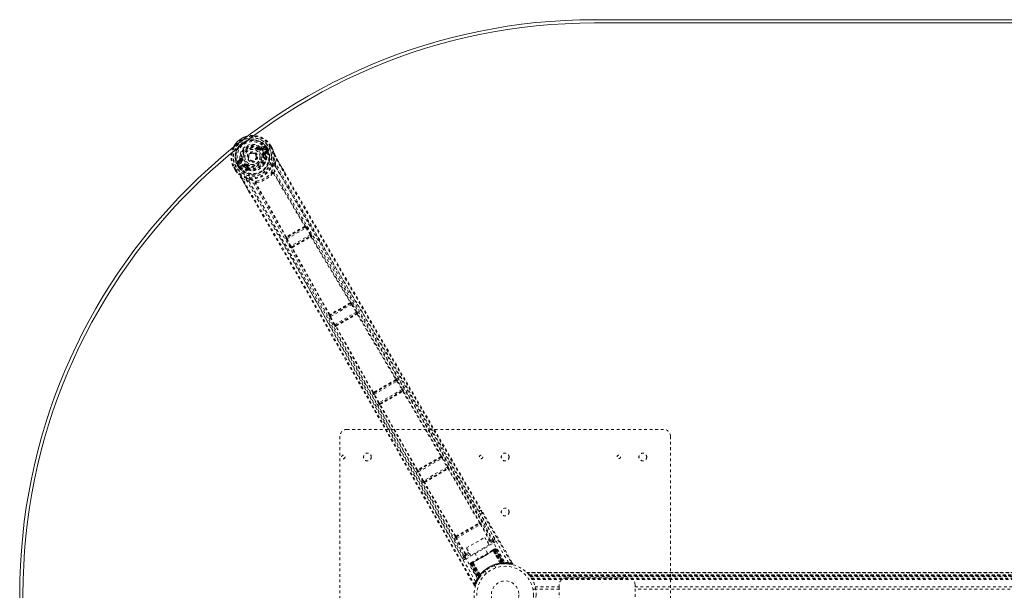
# Model space of a CAD drawing. Header units: inches. Extents: x 25.5 to 109, y 39.4 to 81.2.
# Tile 3 of 6: x 25.5 to 61.3, y 60.5 to 81.2. Entities that reach past the tile are written whole.
import ezdxf

# ---------------------------------------------------------------- set-up
doc = ezdxf.new("R2010")
doc.units = ezdxf.units.IN
doc.header["$MEASUREMENT"] = 0
doc.linetypes.add('SLD-Dashed', pattern=[0.075, 0.05, -0.025])
doc.linetypes.add('SLD-Solid', pattern=[0])

msp = doc.modelspace()

# ---------------------------------------------------------------- linework, layer by layer
at = {"color": 7, "linetype": 'SLD-Solid', "lineweight": 15}
for p, q in [((46.379, 81.166), (88.129, 81.166)), ((46.379, 81.048), (88.129, 81.048)), ((88.129, 81.048), (46.379, 81.048))]:
    msp.add_line(p, q, dxfattribs=at)
at = {"color": 7, "linetype": 'SLD-Dashed', "lineweight": 0}
for p, q in [((34.232, 76.547), (34.196, 76.5)), ((34.27, 76.492), (34.381, 76.533)), ((34.389, 76.579), (34.274, 76.54)), ((34.381, 76.533), (34.28, 76.475)), ((34.396, 76.507), (34.295, 76.449)), ((34.432, 76.463), (34.578, 76.546)), ((34.578, 76.546), (34.624, 76.573)), ((34.602, 76.56), (34.626, 76.574)), ((34.64, 76.493), (34.602, 76.56)), ((34.627, 76.575), (34.624, 76.573)), ((34.664, 76.506), (34.625, 76.575)), ((34.627, 76.575), (34.665, 76.508)), ((34.665, 76.508), (34.666, 76.507)), ((34.182, 76.481), (34.196, 76.5)), ((34.196, 76.5), (34.202, 76.496)), ((34.27, 76.492), (34.28, 76.475)), ((34.356, 76.233), (34.327, 76.229)), ((34.356, 76.343), (34.468, 76.408)), ((34.364, 76.137), (34.356, 76.233)), ((34.371, 76.317), (34.483, 76.382)), ((34.383, 76.296), (34.371, 76.317)), ((34.483, 76.382), (34.383, 76.296)), ((34.419, 76.149), (34.411, 76.252)), ((34.438, 76.116), (34.419, 76.149)), ((34.423, 76.285), (34.513, 76.361)), ((34.431, 76.463), (34.432, 76.463)), ((34.466, 76.482), (34.471, 76.485)), ((34.504, 76.416), (34.466, 76.482)), ((34.466, 76.482), (34.466, 76.482)), ((34.506, 76.423), (34.471, 76.485)), ((34.496, 76.5), (34.532, 76.436)), ((34.511, 76.402), (34.504, 76.416)), ((34.533, 76.436), (34.506, 76.422)), ((34.506, 76.422), (34.511, 76.402)), ((34.517, 76.375), (34.513, 76.361)), ((34.513, 76.361), (34.513, 76.361)), ((34.513, 76.361), (34.513, 76.361)), ((34.517, 76.376), (34.517, 76.38)), ((34.517, 76.375), (34.517, 76.376)), ((34.532, 76.436), (34.533, 76.436)), ((34.688, 76.466), (34.69, 76.462)), ((33.28, 75.798), (33.277, 75.796)), ((33.277, 75.796), (33.316, 75.728)), ((33.278, 75.797), (33.318, 75.728)), ((33.326, 75.824), (33.28, 75.798)), ((33.303, 75.81), (33.342, 75.744)), ((33.346, 75.836), (33.326, 75.824)), ((33.472, 75.909), (33.346, 75.836)), ((33.483, 76.084), (33.392, 76.004)), ((33.444, 75.809), (33.408, 75.871)), ((33.438, 75.889), (33.433, 75.886)), ((33.433, 75.886), (33.469, 75.824)), ((33.436, 75.988), (33.527, 76.064)), ((33.537, 76.046), (33.436, 75.988)), ((33.477, 75.823), (33.438, 75.889)), ((33.445, 75.808), (33.444, 75.809)), ((33.47, 75.824), (33.445, 75.808)), ((33.552, 76.02), (33.451, 75.962)), ((33.47, 75.824), (33.485, 75.81)), ((33.472, 75.909), (33.472, 75.909)), ((33.485, 75.81), (33.477, 75.823)), ((33.501, 75.793), (33.505, 75.791)), ((33.502, 75.85), (33.613, 75.914)), ((33.506, 75.791), (33.519, 75.787)), ((33.516, 75.824), (33.628, 75.888)), ((33.641, 75.867), (33.516, 75.824)), ((33.63, 75.827), (33.519, 75.787)), ((33.527, 76.064), (33.537, 76.046)), ((33.557, 76.131), (33.581, 76.134)), ((33.641, 75.867), (33.628, 75.888)), ((33.709, 75.859), (33.689, 75.869)), ((33.727, 75.882), (33.709, 75.859)), ((33.709, 75.859), (33.788, 75.804)), ((34.417, 76.107), (34.397, 76.14)), ((34.446, 76.093), (34.445, 76.07)), ((34.787, 75.959), (34.813, 76.107)), ((34.838, 76.122), (35.125, 75.625)), ((33.316, 75.728), (33.316, 75.728)), ((33.341, 75.688), (33.343, 75.685)), ((33.456, 75.551), (33.444, 75.564)), ((33.769, 75.729), (33.75, 75.763)), ((33.768, 75.777), (33.788, 75.744)), ((33.805, 75.7), (33.785, 75.711)), ((34.721, 75.582), (34.72, 75.583)), ((34.721, 75.582), (35.848, 73.67)), ((34.737, 75.609), (34.737, 75.609)), ((35.869, 73.679), (34.742, 75.592)), ((33.867, 74.86), (33.563, 75.386)), ((33.589, 75.4), (33.73, 75.349)), ((34.059, 75.217), (34.059, 75.217)), ((35.164, 73.272), (34.071, 75.204)), ((34.089, 75.219), (34.09, 75.218)), ((35.183, 73.286), (34.09, 75.218)), ((35.845, 73.662), (35.845, 73.662)), ((35.874, 73.68), (35.869, 73.679)), ((35.923, 73.622), (35.907, 73.645)), ((35.863, 73.639), (35.202, 73.257)), ((35.213, 73.211), (35.897, 73.606)), ((36.051, 73.355), (35.353, 72.952)), ((35.383, 72.917), (36.067, 73.312)), ((35.859, 73.638), (35.863, 73.639)), ((35.897, 73.606), (36.051, 73.355)), ((36.077, 73.371), (35.923, 73.622)), ((36.067, 73.312), (36.059, 73.303)), ((36.099, 73.293), (36.107, 73.302)), ((35.161, 73.269), (35.164, 73.272)), ((35.187, 73.197), (35.174, 73.222)), ((35.327, 72.938), (35.187, 73.197)), ((35.202, 73.257), (35.205, 73.26)), ((35.353, 72.952), (35.213, 73.211)), ((36.071, 73.284), (36.071, 73.284)), ((35.383, 72.88), (35.372, 72.877)), ((35.394, 72.92), (35.383, 72.917)), ((37.519, 70.861), (36.779, 70.434)), ((36.793, 70.39), (37.55, 70.827)), ((37.517, 70.861), (37.519, 70.861)), ((37.53, 70.902), (37.527, 70.902)), ((37.55, 70.827), (37.72, 70.547)), ((37.746, 70.562), (37.576, 70.842)), ((36.738, 70.445), (36.74, 70.447)), ((36.779, 70.434), (36.781, 70.436)), ((37.72, 70.547), (36.951, 70.103)), ((36.979, 70.067), (37.737, 70.505)), ((37.737, 70.505), (37.733, 70.499)), ((37.753, 70.479), (39.16, 68.108)), ((37.774, 70.489), (37.778, 70.495)), ((39.18, 68.117), (37.774, 70.489)), ((36.925, 70.089), (36.767, 70.376)), ((36.951, 70.103), (36.793, 70.39)), ((36.975, 70.027), (36.967, 70.027)), ((38.325, 67.624), (36.975, 70.027)), ((36.986, 70.068), (36.979, 70.067)), ((38.344, 67.636), (36.993, 70.04)), ((39.171, 68.076), (38.365, 67.611)), ((38.381, 67.568), (39.2, 68.041)), ((39.165, 68.074), (39.165, 68.074)), ((39.169, 68.076), (39.171, 68.076)), ((39.181, 68.117), (39.18, 68.117)), ((39.2, 68.041), (39.381, 67.739)), ((39.407, 67.754), (39.226, 68.057)), ((38.324, 67.623), (38.325, 67.624)), ((38.365, 67.611), (38.366, 67.613)), ((38.37, 67.615), (38.37, 67.615)), ((38.552, 67.26), (38.381, 67.568)), ((39.381, 67.739), (38.552, 67.26)), ((38.58, 67.224), (39.398, 67.697)), ((39.392, 67.69), (39.392, 67.69)), ((39.398, 67.697), (39.396, 67.692)), ((39.416, 67.672), (40.798, 65.31)), ((39.436, 67.682), (39.439, 67.686)), ((40.817, 65.32), (39.436, 67.682)), ((38.526, 67.246), (38.355, 67.554)), ((38.585, 67.225), (38.58, 67.224)), ((38.589, 67.226), (38.589, 67.226)), ((38.574, 67.184), (38.569, 67.184)), ((39.929, 64.807), (38.574, 67.184)), ((39.947, 64.819), (38.593, 67.196)), ((37.379, 66.291), (48.879, 66.291)), ((37.129, 54.541), (37.129, 66.041)), ((49.129, 66.041), (49.129, 54.541)), ((40.808, 65.279), (39.969, 64.795)), ((39.985, 64.752), (40.837, 65.244)), ((40.802, 65.277), (40.802, 65.277)), ((40.806, 65.279), (40.808, 65.279)), ((40.819, 65.32), (40.817, 65.32)), ((40.837, 65.244), (41.025, 64.925)), ((41.051, 64.94), (40.863, 65.259)), ((39.928, 64.806), (39.929, 64.807)), ((40.142, 64.415), (39.959, 64.737)), ((39.969, 64.795), (39.97, 64.796)), ((39.973, 64.799), (39.974, 64.799)), ((40.168, 64.429), (39.985, 64.752)), ((41.025, 64.925), (40.168, 64.429)), ((40.196, 64.394), (41.041, 64.882)), ((41.036, 64.876), (41.036, 64.876)), ((41.041, 64.882), (41.039, 64.879)), ((41.06, 64.858), (42.191, 62.904)), ((41.08, 64.868), (41.082, 64.871)), ((42.21, 62.914), (41.08, 64.868)), ((40.189, 64.354), (40.185, 64.353)), ((41.316, 62.398), (40.189, 64.354)), ((40.2, 64.394), (40.196, 64.394)), ((40.204, 64.396), (40.204, 64.396)), ((41.334, 62.41), (40.208, 64.365)), ((42.316, 63.287), (43.398, 61.438)), ((43.248, 61.459), (42.226, 63.235)), ((41.356, 62.387), (42.2, 62.874)), ((41.372, 62.344), (42.229, 62.839)), ((42.199, 62.874), (42.2, 62.874)), ((42.21, 62.914), (42.21, 62.914)), ((42.229, 62.839), (42.561, 62.268)), ((42.586, 62.283), (42.255, 62.854)), ((41.316, 62.398), (41.316, 62.398)), ((41.674, 61.757), (41.346, 62.329)), ((41.356, 62.387), (41.357, 62.387)), ((41.7, 61.771), (41.372, 62.344)), ((41.724, 61.987), (42.39, 62.372)), ((42.39, 62.372), (42.547, 62.1)), ((42.478, 62.22), (42.561, 62.268)), ((42.5, 62.181), (42.584, 62.23)), ((42.693, 62.227), (42.529, 62.132)), ((42.702, 62.269), (42.702, 62.271)), ((42.704, 62.268), (42.756, 62.298)), ((42.708, 62.257), (42.704, 62.268)), ((42.707, 62.257), (42.704, 62.266)), ((41.7, 61.584), (42.723, 62.175)), ((41.881, 61.715), (41.724, 61.987)), ((42.547, 62.1), (41.881, 61.715)), ((41.891, 61.419), (42.77, 61.927)), ((42.759, 61.92), (41.903, 61.426)), ((41.919, 61.435), (42.743, 61.911)), ((42.485, 61.796), (42.369, 61.997)), ((42.736, 61.941), (42.689, 61.914)), ((42.694, 61.883), (42.691, 61.881)), ((42.956, 61.432), (42.691, 61.881)), ((42.694, 61.883), (42.961, 61.432)), ((42.718, 61.896), (42.719, 61.897)), ((43.01, 61.429), (42.718, 61.896)), ((42.777, 61.931), (42.719, 61.897)), ((42.719, 61.897), (43.011, 61.429)), ((43.014, 61.442), (42.743, 61.911)), ((42.759, 61.92), (42.793, 61.94)), ((42.759, 61.92), (43.035, 61.443)), ((42.77, 61.927), (43.05, 61.444)), ((43.089, 61.429), (42.774, 61.933)), ((42.777, 61.931), (43.088, 61.432)), ((42.804, 61.947), (42.793, 61.94)), ((42.793, 61.94), (43.109, 61.432)), ((42.804, 61.947), (43.126, 61.432)), ((41.577, 61.617), (41.629, 61.647)), ((41.627, 61.651), (41.628, 61.649)), ((41.629, 61.647), (41.636, 61.639)), ((41.63, 61.647), (41.636, 61.639)), ((41.863, 61.747), (41.67, 61.636)), ((41.812, 61.836), (41.7, 61.771)), ((41.721, 61.732), (41.834, 61.797)), ((42.031, 61.802), (42.147, 61.601)), ((41.857, 61.4), (41.891, 61.419)), ((41.869, 61.406), (41.857, 61.4)), ((41.857, 61.4), (42.142, 60.864)), ((41.869, 61.406), (42.15, 60.878)), ((41.883, 61.419), (42.162, 60.894)), ((41.942, 61.449), (41.885, 61.416)), ((41.885, 61.416), (42.16, 60.897)), ((42.169, 60.936), (41.891, 61.419)), ((41.943, 61.483), (41.896, 61.456)), ((41.903, 61.426), (42.178, 60.949)), ((41.919, 61.435), (42.189, 60.965)), ((41.942, 61.449), (41.944, 61.45)), ((42.202, 60.962), (41.942, 61.449)), ((41.944, 61.45), (42.203, 60.963)), ((41.97, 61.465), (41.967, 61.463)), ((42.225, 61.007), (41.967, 61.463)), ((41.97, 61.465), (42.227, 61.011)), ((42.402, 61.15), (42.45, 61.066)), ((42.797, 61.266), (42.748, 61.35)), ((42.956, 61.432), (42.961, 61.432)), ((42.966, 61.407), (42.972, 61.407)), ((43.011, 61.429), (43.01, 61.429)), ((43.011, 61.429), (43.088, 61.432)), ((43.014, 61.442), (43.017, 61.413)), ((43.035, 61.414), (43.037, 61.415)), ((43.037, 61.415), (43.039, 61.415)), ((43.039, 61.415), (43.114, 61.418)), ((43.049, 61.416), (43.052, 61.416)), ((43.109, 61.432), (43.126, 61.432)), ((43.127, 61.419), (43.143, 61.419)), ((43.135, 61.418), (43.15, 61.418)), ((43.366, 61.393), (43.241, 61.408)), ((42.164, 60.874), (42.107, 60.767)), ((42.141, 60.836), (42.149, 60.849)), ((42.142, 60.864), (42.15, 60.878)), ((42.16, 60.897), (42.202, 60.962)), ((42.16, 60.868), (42.2, 60.931)), ((42.193, 60.92), (42.169, 60.936)), ((42.213, 60.949), (42.189, 60.965)), ((42.2, 60.931), (42.201, 60.932)), ((42.202, 60.934), (42.201, 60.932)), ((42.203, 60.963), (42.202, 60.962)), ((42.232, 60.973), (42.213, 60.945)), ((42.225, 61.007), (42.227, 61.011)), ((43.914, 61.096), (90.593, 61.096)), ((90.592, 61.096), (43.915, 61.096)), ((43.927, 61.084), (90.581, 61.084)), ((43.997, 61.006), (44.001, 61.001)), ((43.997, 61.006), (90.51, 61.006)), ((90.51, 61.006), (43.997, 61.006)), ((90.506, 61.001), (44.001, 61.001)), ((44.004, 60.997), (90.503, 60.997)), ((90.503, 60.997), (44.004, 60.997)), ((90.499, 60.992), (44.009, 60.992)), ((44.016, 60.982), (90.491, 60.982)), ((44.017, 60.981), (90.49, 60.981)), ((90.489, 60.979), (44.018, 60.979)), ((90.487, 60.977), (44.02, 60.977)), ((44.042, 60.947), (90.465, 60.947)), ((44.081, 60.889), (90.426, 60.889)), ((44.097, 60.864), (90.41, 60.864)), ((44.107, 60.846), (90.4, 60.846)), ((45.344, 60.906), (47.594, 60.906)), ((42.001, 60.63), (42.027, 60.645)), ((42.104, 60.76), (42.055, 60.636)), ((42.096, 60.743), (42.105, 60.766)), ((44.236, 60.491), (44.139, 60.491)), ((44.218, 60.572), (45.094, 60.572)), ((45.094, 60.488), (44.236, 60.488)), ((45.094, 60.572), (45.094, 60.656)), ((45.094, 60.572), (45.094, 60.009)), ((47.844, 60.656), (47.844, 60.572)), ((47.844, 60.009), (47.844, 60.572)), ((47.844, 60.572), (86.664, 60.572)), ((86.664, 60.488), (47.844, 60.488))]:
    msp.add_line(p, q, dxfattribs=at)
at = {"color": 7, "linetype": 'SLD-Dashed', "lineweight": 0, "flags": 128}
for points in [[(34.322, 76.419), (34.276, 76.485), (34.216, 76.539), (34.146, 76.58), (34.067, 76.605), (33.984, 76.614), (33.9, 76.608), (33.818, 76.586), (33.741, 76.55), (33.671, 76.502), (33.612, 76.441), (33.564, 76.372), (33.531, 76.295), (33.514, 76.215), (33.513, 76.133), (33.531, 76.054), (33.565, 75.982)], [(34.396, 76.507), (34.393, 76.512), (34.39, 76.517), (34.388, 76.521), (34.385, 76.525), (34.384, 76.528), (34.382, 76.531), (34.381, 76.532), (34.381, 76.533)], [(34.424, 76.544), (34.414, 76.523), (34.396, 76.507)], [(34.626, 76.574), (34.626, 76.575), (34.627, 76.575), (34.627, 76.575)], [(34.64, 76.493), (34.645, 76.496), (34.651, 76.499), (34.655, 76.502), (34.659, 76.504), (34.663, 76.506), (34.665, 76.507), (34.666, 76.508), (34.665, 76.508)], [(34.163, 76.457), (34.167, 76.462), (34.17, 76.466), (34.173, 76.47), (34.176, 76.474), (34.178, 76.477), (34.18, 76.479), (34.181, 76.48), (34.182, 76.481)], [(34.295, 76.449), (34.292, 76.454), (34.289, 76.459), (34.287, 76.463), (34.284, 76.467), (34.283, 76.47), (34.281, 76.473), (34.28, 76.474), (34.28, 76.475)], [(34.297, 76.225), (34.303, 76.226), (34.309, 76.226), (34.314, 76.227), (34.318, 76.228), (34.322, 76.228), (34.325, 76.229), (34.326, 76.229), (34.327, 76.229)], [(34.322, 76.419), (35.298, 74.747), (36.291, 73.082), (37.29, 71.416), (38.288, 69.747), (39.28, 68.073), (40.571, 65.873), (41.852, 63.666), (43.127, 61.453)], [(34.356, 76.343), (34.359, 76.338), (34.362, 76.333), (34.364, 76.329), (34.366, 76.325), (34.368, 76.322), (34.37, 76.319), (34.371, 76.318), (34.371, 76.317)], [(34.411, 76.252), (34.414, 76.273), (34.423, 76.285)], [(42.192, 63.294), (42.029, 63.576), (40.805, 65.689), (39.573, 67.795), (38.331, 69.894), (37.35, 71.537), (36.369, 73.178), (35.393, 74.818), (34.431, 76.463)], [(34.468, 76.408), (34.485, 76.414), (34.504, 76.416)], [(34.483, 76.382), (34.482, 76.382), (34.481, 76.384), (34.48, 76.386), (34.478, 76.39), (34.476, 76.393), (34.473, 76.398), (34.471, 76.403), (34.468, 76.408)], [(34.506, 76.422), (34.506, 76.422), (34.506, 76.422)], [(34.69, 76.462), (34.69, 76.461), (34.69, 76.46), (34.689, 76.461), (34.688, 76.462), (34.683, 76.469), (34.68, 76.472), (34.678, 76.473), (34.677, 76.473), (34.673, 76.472), (34.671, 76.472), (34.67, 76.472), (34.668, 76.473), (34.663, 76.478), (34.66, 76.482), (34.656, 76.484), (34.647, 76.487), (34.643, 76.49), (34.64, 76.493)], [(34.688, 76.466), (34.721, 76.383), (34.744, 76.315)], [(34.748, 76.304), (34.724, 76.376), (34.69, 76.462)], [(34.748, 76.304), (34.756, 76.13), (34.73, 75.973)], [(34.744, 76.315), (34.751, 76.295), (34.761, 76.273)], [(34.748, 76.304), (34.746, 76.31), (34.744, 76.315)], [(34.761, 76.273), (34.784, 76.224), (34.838, 76.122)], [(33.277, 75.796), (33.276, 75.795), (33.277, 75.796), (33.278, 75.796)], [(33.278, 75.796), (33.28, 75.797), (33.283, 75.799), (33.287, 75.801), (33.292, 75.804), (33.297, 75.807), (33.303, 75.81)], [(33.451, 75.962), (33.429, 75.954), (33.405, 75.956)], [(33.436, 75.988), (33.437, 75.987), (33.438, 75.986), (33.439, 75.983), (33.441, 75.98), (33.443, 75.976), (33.446, 75.972), (33.449, 75.967), (33.451, 75.962)], [(33.47, 75.824), (33.47, 75.824), (33.47, 75.824)], [(42.057, 60.771), (40.833, 62.886), (39.616, 65.002), (38.408, 67.123), (37.211, 69.247), (36.278, 70.918), (35.348, 72.588), (34.416, 74.254), (33.472, 75.909)], [(33.477, 75.823), (33.487, 75.838), (33.502, 75.85)], [(33.502, 75.85), (33.504, 75.845), (33.507, 75.84), (33.51, 75.836), (33.512, 75.832), (33.514, 75.828), (33.515, 75.826), (33.516, 75.824), (33.516, 75.824)], [(33.552, 76.02), (33.549, 76.025), (33.547, 76.03), (33.544, 76.034), (33.542, 76.038), (33.54, 76.041), (33.539, 76.044), (33.538, 76.045), (33.537, 76.046)], [(42.123, 60.874), (40.902, 62.984), (39.688, 65.096), (38.484, 67.212), (37.292, 69.333), (36.363, 71.001), (35.437, 72.669), (34.507, 74.331), (33.565, 75.982)], [(33.611, 76.138), (33.605, 76.137), (33.6, 76.137), (33.595, 76.136), (33.59, 76.135), (33.586, 76.135), (33.584, 76.135), (33.582, 76.134), (33.581, 76.134)], [(33.613, 75.914), (33.616, 75.909), (33.619, 75.905), (33.621, 75.9), (33.624, 75.896), (33.626, 75.893), (33.627, 75.891), (33.628, 75.889), (33.628, 75.888)], [(33.665, 75.821), (33.645, 75.829), (33.63, 75.827)], [(33.75, 75.763), (33.709, 75.787), (33.665, 75.821)], [(33.745, 75.906), (33.741, 75.901), (33.738, 75.897), (33.735, 75.893), (33.732, 75.889), (33.73, 75.886), (33.728, 75.884), (33.727, 75.883), (33.727, 75.882)], [(34.38, 75.922), (34.411, 75.974), (34.445, 76.07)], [(34.438, 76.116), (34.446, 76.094), (34.446, 76.093)], [(34.692, 75.849), (34.688, 75.837), (34.686, 75.829)], [(34.737, 75.609), (34.771, 75.719), (34.791, 75.833)], [(42.756, 62.298), (42.447, 62.826), (42.12, 63.384), (41.775, 63.972), (41.413, 64.592), (41.038, 65.232), (40.987, 65.318), (40.937, 65.404), (40.886, 65.491), (40.835, 65.579), (40.783, 65.667), (40.718, 65.778), (40.523, 66.11), (40.35, 66.406), (40.198, 66.665), (40.068, 66.888), (39.996, 67.011), (39.933, 67.119), (39.878, 67.212), (39.832, 67.29), (39.795, 67.354), (39.766, 67.402), (39.7, 67.515), (39.612, 67.666), (39.348, 68.116), (39.105, 68.532), (38.989, 68.731), (38.878, 68.92), (38.772, 69.1), (38.641, 69.325), (38.509, 69.551), (38.38, 69.772), (38.254, 69.987), (37.689, 70.953), (37.09, 71.981), (36.516, 72.966), (35.937, 73.965), (35.355, 74.973), (34.787, 75.959)], [(42.704, 62.268), (40.72, 65.656), (38.736, 69.044), (36.756, 72.435), (34.791, 75.833)], [(34.838, 76.122), (34.839, 76.122), (34.838, 76.122), (34.836, 76.12), (34.833, 76.118), (34.829, 76.116), (34.824, 76.113), (34.819, 76.11), (34.813, 76.107)], [(34.813, 76.107), (35.478, 74.948), (36.155, 73.776), (36.846, 72.583), (37.513, 71.437), (38.201, 70.257), (38.89, 69.078), (39.547, 67.956), (40.13, 66.96), (40.537, 66.265), (41.207, 65.121), (41.784, 64.135), (42.335, 63.195), (42.864, 62.29), (43.373, 61.422)], [(35.122, 75.623), (35.001, 75.834), (34.837, 76.121)], [(33.342, 75.744), (33.336, 75.74), (33.331, 75.737), (33.326, 75.734), (33.322, 75.732), (33.319, 75.73), (33.317, 75.729), (33.316, 75.728), (33.316, 75.728)], [(33.342, 75.743), (33.343, 75.739), (33.341, 75.725), (33.342, 75.72), (33.344, 75.715), (33.345, 75.711), (33.345, 75.709), (33.345, 75.707), (33.342, 75.704), (33.34, 75.702), (33.339, 75.7), (33.339, 75.699), (33.341, 75.695), (33.344, 75.687), (33.345, 75.685), (33.345, 75.684), (33.344, 75.684), (33.343, 75.685)], [(33.341, 75.688), (33.396, 75.618), (33.444, 75.564)], [(33.343, 75.685), (33.4, 75.612), (33.451, 75.556)], [(33.444, 75.564), (33.447, 75.56), (33.451, 75.556)], [(33.747, 75.405), (33.598, 75.461), (33.451, 75.556)], [(33.785, 75.711), (33.784, 75.711), (33.769, 75.729)], [(33.805, 75.7), (33.905, 75.682), (33.966, 75.683)], [(34.737, 75.609), (34.73, 75.617), (34.721, 75.622), (34.713, 75.624), (34.705, 75.623), (34.698, 75.618), (34.694, 75.61), (34.692, 75.601), (34.693, 75.59)], [(35.125, 75.625), (36.962, 72.443), (39.104, 68.772), (41.251, 65.105), (42.281, 63.347)], [(33.563, 75.386), (33.563, 75.386), (33.564, 75.386), (33.567, 75.388), (33.569, 75.389), (33.573, 75.391), (33.578, 75.394), (33.583, 75.397), (33.589, 75.4)], [(33.565, 75.387), (33.705, 75.147), (33.825, 74.94), (33.87, 74.862)], [(42.027, 60.645), (41.564, 61.458), (41.083, 62.303), (40.584, 63.179), (40.204, 63.847), (40.153, 63.936), (40.103, 64.025), (40.052, 64.115), (40.001, 64.204), (39.95, 64.294), (39.888, 64.402), (39.707, 64.721), (39.541, 65.012), (39.391, 65.276), (39.257, 65.512), (39.005, 65.953), (38.786, 66.339), (38.46, 66.911), (38.164, 67.432), (37.896, 67.902), (37.595, 68.431), (37.288, 68.969), (36.694, 70.01), (36.06, 71.118), (35.447, 72.187), (34.829, 73.262), (34.203, 74.344), (33.589, 75.4)], [(33.73, 75.349), (34.11, 74.693), (34.508, 74.006), (34.922, 73.286), (35.354, 72.535), (35.778, 71.796), (36.134, 71.174), (36.474, 70.579), (36.839, 69.94), (37.228, 69.257), (37.348, 69.047), (37.469, 68.834), (37.593, 68.617), (37.701, 68.427), (37.788, 68.274), (37.88, 68.113), (37.976, 67.944), (38.076, 67.768), (38.279, 67.412), (38.497, 67.03), (38.73, 66.619), (38.776, 66.539), (38.787, 66.519), (38.796, 66.504), (38.807, 66.484), (38.822, 66.458), (38.839, 66.428), (38.86, 66.391), (38.932, 66.264), (39.028, 66.096), (39.127, 65.922), (39.243, 65.718), (39.376, 65.485), (39.432, 65.385), (39.492, 65.281), (39.553, 65.173), (39.618, 65.059), (39.659, 64.987), (39.698, 64.918), (40.111, 64.192), (40.509, 63.493), (40.886, 62.831), (41.242, 62.206), (41.577, 61.617)], [(34.059, 75.217), (33.946, 75.243), (33.838, 75.282)], [(33.838, 75.282), (35.798, 71.881), (37.744, 68.472), (39.687, 65.06), (41.629, 61.647)], [(33.873, 75.377), (33.886, 75.374), (33.894, 75.371)], [(34.097, 75.246), (34.088, 75.252), (34.079, 75.255), (34.07, 75.255), (34.063, 75.252), (34.057, 75.246), (34.055, 75.237), (34.055, 75.227), (34.059, 75.217)], [(42.001, 60.63), (39.898, 64.324), (37.796, 68.017), (35.688, 71.707), (33.867, 74.86)], [(35.845, 73.662), (35.846, 73.663), (35.847, 73.663), (35.848, 73.665), (35.848, 73.67)], [(35.859, 73.638), (35.864, 73.642), (35.868, 73.648), (35.87, 73.653), (35.869, 73.659), (35.866, 73.664), (35.861, 73.668), (35.855, 73.67), (35.848, 73.67)], [(35.183, 73.286), (35.179, 73.279), (35.178, 73.273), (35.178, 73.267), (35.181, 73.262), (35.186, 73.258), (35.192, 73.257), (35.198, 73.257), (35.205, 73.26)], [(35.183, 73.286), (35.186, 73.284), (35.189, 73.283), (35.19, 73.284), (35.191, 73.284)], [(35.897, 73.606), (35.906, 73.612), (35.914, 73.617), (35.92, 73.62), (35.923, 73.622)], [(36.051, 73.355), (36.056, 73.358), (36.06, 73.361), (36.064, 73.363), (36.068, 73.366), (36.071, 73.367), (36.074, 73.369), (36.076, 73.37), (36.077, 73.371)], [(36.078, 73.283), (36.081, 73.289), (36.082, 73.294), (36.082, 73.299), (36.079, 73.303), (36.076, 73.306), (36.07, 73.307), (36.065, 73.306), (36.059, 73.303)], [(37.527, 70.902), (36.813, 72.098), (36.099, 73.293)], [(35.187, 73.197), (35.19, 73.199), (35.196, 73.202), (35.204, 73.206), (35.213, 73.211)], [(35.327, 72.938), (35.328, 72.939), (35.33, 72.94), (35.333, 72.941), (35.336, 72.943), (35.34, 72.945), (35.344, 72.947), (35.348, 72.95), (35.353, 72.952)], [(36.078, 73.283), (36.792, 72.088), (37.507, 70.892)], [(36.74, 70.447), (36.061, 71.664), (35.383, 72.88)], [(35.394, 72.92), (35.389, 72.916), (35.386, 72.911), (35.384, 72.906), (35.384, 72.902), (35.387, 72.898), (35.391, 72.895), (35.396, 72.893), (35.402, 72.893)], [(35.404, 72.899), (35.404, 72.899), (35.403, 72.898), (35.402, 72.897), (35.402, 72.893)], [(36.759, 70.46), (36.08, 71.677), (35.402, 72.893)], [(37.504, 70.885), (37.505, 70.886), (37.506, 70.886), (37.506, 70.888), (37.507, 70.892)], [(37.517, 70.861), (37.522, 70.865), (37.526, 70.87), (37.528, 70.876), (37.527, 70.882), (37.524, 70.887), (37.52, 70.89), (37.514, 70.892), (37.507, 70.892)], [(37.55, 70.827), (37.559, 70.832), (37.567, 70.837), (37.573, 70.841), (37.576, 70.842)], [(37.574, 70.841), (37.568, 70.854), (37.565, 70.858)], [(36.759, 70.46), (36.755, 70.454), (36.754, 70.448), (36.754, 70.442), (36.757, 70.437), (36.762, 70.434), (36.768, 70.432), (36.774, 70.433), (36.781, 70.436)], [(37.72, 70.547), (37.725, 70.55), (37.729, 70.553), (37.733, 70.555), (37.737, 70.557), (37.74, 70.559), (37.743, 70.561), (37.745, 70.562), (37.746, 70.562)], [(37.753, 70.479), (37.756, 70.484), (37.758, 70.49), (37.757, 70.495), (37.754, 70.499), (37.75, 70.501), (37.745, 70.502), (37.739, 70.502), (37.733, 70.499)], [(36.759, 70.393), (36.761, 70.389), (36.769, 70.377)], [(36.767, 70.376), (36.77, 70.377), (36.776, 70.38), (36.784, 70.385), (36.793, 70.39)], [(36.925, 70.089), (36.926, 70.089), (36.927, 70.09), (36.93, 70.091), (36.933, 70.093), (36.937, 70.095), (36.941, 70.098), (36.946, 70.1), (36.951, 70.103)], [(36.986, 70.068), (36.981, 70.064), (36.977, 70.059), (36.975, 70.054), (36.975, 70.049), (36.978, 70.045), (36.982, 70.042), (36.987, 70.04), (36.993, 70.04)], [(36.996, 70.046), (36.995, 70.046), (36.994, 70.045), (36.993, 70.044), (36.993, 70.04)], [(39.157, 68.1), (39.158, 68.101), (39.159, 68.102), (39.16, 68.103), (39.16, 68.108)], [(39.169, 68.076), (39.175, 68.08), (39.178, 68.086), (39.18, 68.091), (39.18, 68.097), (39.177, 68.102), (39.173, 68.105), (39.167, 68.107), (39.16, 68.108)], [(39.2, 68.041), (39.209, 68.047), (39.218, 68.052), (39.223, 68.055), (39.226, 68.057)], [(39.224, 68.056), (39.218, 68.068), (39.216, 68.073)], [(38.344, 67.636), (38.34, 67.63), (38.339, 67.624), (38.34, 67.618), (38.343, 67.614), (38.347, 67.61), (38.353, 67.609), (38.36, 67.61), (38.366, 67.613)], [(38.344, 67.636), (38.347, 67.634), (38.349, 67.634), (38.35, 67.634), (38.351, 67.635)], [(38.346, 67.571), (38.348, 67.566), (38.357, 67.555)], [(38.355, 67.554), (38.357, 67.555), (38.363, 67.558), (38.372, 67.563), (38.381, 67.568)], [(39.381, 67.739), (39.386, 67.741), (39.39, 67.744), (39.395, 67.747), (39.398, 67.749), (39.402, 67.751), (39.404, 67.752), (39.406, 67.753), (39.407, 67.754)], [(39.416, 67.672), (39.42, 67.677), (39.421, 67.683), (39.42, 67.688), (39.417, 67.692), (39.413, 67.695), (39.408, 67.696), (39.402, 67.695), (39.396, 67.692)], [(39.416, 67.672), (39.413, 67.673), (39.411, 67.674), (39.41, 67.673), (39.41, 67.673)], [(38.526, 67.246), (38.527, 67.246), (38.529, 67.247), (38.532, 67.249), (38.535, 67.25), (38.539, 67.253), (38.543, 67.255), (38.548, 67.258), (38.552, 67.26)], [(38.585, 67.225), (38.58, 67.221), (38.576, 67.216), (38.575, 67.211), (38.575, 67.206), (38.577, 67.201), (38.581, 67.198), (38.586, 67.196), (38.593, 67.196)], [(38.595, 67.203), (38.594, 67.202), (38.594, 67.201), (38.593, 67.2), (38.593, 67.196)], [(42.416, 62.76), (42.192, 63.142), (41.904, 63.635), (41.635, 64.094), (41.386, 64.519), (41.161, 64.903), (40.955, 65.255), (40.768, 65.575), (40.6, 65.861), (40.37, 66.254), (40.22, 66.51)], [(40.795, 65.303), (40.796, 65.303), (40.796, 65.304), (40.797, 65.306), (40.798, 65.31)], [(40.806, 65.279), (40.812, 65.283), (40.816, 65.288), (40.817, 65.294), (40.817, 65.299), (40.815, 65.304), (40.81, 65.308), (40.804, 65.31), (40.798, 65.31)], [(40.837, 65.244), (40.846, 65.249), (40.855, 65.254), (40.861, 65.258), (40.863, 65.259)], [(40.861, 65.258), (40.857, 65.269), (40.855, 65.273)], [(39.947, 64.819), (39.944, 64.813), (39.943, 64.807), (39.944, 64.802), (39.947, 64.797), (39.951, 64.794), (39.957, 64.793), (39.964, 64.794), (39.97, 64.796)], [(39.947, 64.819), (39.951, 64.817), (39.953, 64.817), (39.954, 64.817), (39.955, 64.818)], [(39.951, 64.751), (39.953, 64.747), (39.961, 64.738)], [(39.959, 64.737), (39.961, 64.739), (39.967, 64.742), (39.976, 64.747), (39.985, 64.752)], [(41.025, 64.925), (41.03, 64.927), (41.034, 64.93), (41.039, 64.932), (41.042, 64.935), (41.046, 64.937), (41.048, 64.938), (41.05, 64.939), (41.051, 64.94)], [(41.06, 64.858), (41.063, 64.863), (41.064, 64.869), (41.064, 64.874), (41.061, 64.878), (41.057, 64.881), (41.051, 64.882), (41.045, 64.881), (41.039, 64.879)], [(41.06, 64.858), (41.057, 64.859), (41.055, 64.859), (41.054, 64.859), (41.053, 64.859)], [(40.142, 64.415), (40.143, 64.415), (40.144, 64.416), (40.147, 64.418), (40.15, 64.42), (40.154, 64.422), (40.158, 64.424), (40.163, 64.427), (40.168, 64.429)], [(40.2, 64.394), (40.195, 64.39), (40.191, 64.386), (40.19, 64.38), (40.19, 64.375), (40.192, 64.371), (40.196, 64.367), (40.201, 64.366), (40.208, 64.365)], [(40.21, 64.372), (40.209, 64.371), (40.209, 64.371), (40.208, 64.369), (40.208, 64.365)], [(41.342, 62.409), (41.551, 62.53), (41.765, 62.653), (41.978, 62.776), (42.188, 62.897)], [(41.36, 62.39), (41.462, 62.448), (41.565, 62.508), (41.668, 62.567), (41.772, 62.627), (41.867, 62.682), (41.963, 62.737), (42.054, 62.79), (42.125, 62.831), (42.195, 62.872)], [(42.199, 62.874), (42.205, 62.878), (42.208, 62.883), (42.21, 62.888), (42.21, 62.894), (42.207, 62.898), (42.203, 62.902), (42.197, 62.904), (42.191, 62.904)], [(42.229, 62.839), (42.238, 62.844), (42.247, 62.849), (42.252, 62.852), (42.255, 62.854)], [(41.335, 62.41), (41.331, 62.404), (41.33, 62.398), (41.331, 62.393), (41.334, 62.388), (41.338, 62.385), (41.344, 62.384), (41.35, 62.385), (41.357, 62.387)], [(41.335, 62.41), (41.338, 62.408), (41.34, 62.408), (41.341, 62.408), (41.342, 62.409)], [(41.346, 62.329), (41.347, 62.329), (41.349, 62.33), (41.351, 62.332), (41.354, 62.334), (41.358, 62.336), (41.362, 62.338), (41.367, 62.341), (41.372, 62.344)], [(42.586, 62.283), (42.584, 62.282), (42.578, 62.278), (42.569, 62.273), (42.561, 62.268)], [(42.584, 62.23), (42.659, 62.24), (42.693, 62.227)], [(42.704, 62.268), (42.669, 62.281), (42.595, 62.271)], [(42.723, 62.175), (42.712, 62.194), (42.702, 62.211), (42.696, 62.222), (42.693, 62.227)], [(42.671, 61.903), (42.495, 61.801), (42.316, 61.698), (42.138, 61.595), (41.962, 61.494)], [(42.691, 61.881), (42.512, 61.778), (42.331, 61.673), (42.149, 61.568), (41.97, 61.465)], [(42.677, 61.907), (42.677, 61.906), (42.675, 61.906), (42.673, 61.904), (42.671, 61.903)], [(42.671, 61.903), (42.675, 61.903), (42.681, 61.899), (42.688, 61.892), (42.694, 61.883)], [(42.718, 61.896), (42.715, 61.895), (42.71, 61.892), (42.703, 61.888), (42.694, 61.883)], [(42.743, 61.911), (42.75, 61.915), (42.756, 61.919), (42.762, 61.922), (42.768, 61.925), (42.772, 61.928), (42.775, 61.929), (42.776, 61.93), (42.777, 61.931)], [(42.752, 61.95), (42.751, 61.949), (42.75, 61.948), (42.747, 61.947), (42.744, 61.945)], [(42.77, 61.927), (42.783, 61.935), (42.795, 61.941), (42.799, 61.943), (42.802, 61.945), (42.804, 61.947)], [(41.629, 61.647), (41.635, 61.684), (41.68, 61.743)], [(41.67, 61.636), (41.676, 61.672), (41.721, 61.732)], [(41.67, 61.636), (41.671, 61.635), (41.673, 61.631), (41.675, 61.627), (41.679, 61.62), (41.684, 61.612), (41.689, 61.603), (41.694, 61.594), (41.7, 61.584)], [(41.674, 61.757), (41.677, 61.758), (41.683, 61.762), (41.691, 61.766), (41.7, 61.771)], [(41.961, 61.493), (41.959, 61.492), (41.957, 61.491), (41.956, 61.49), (41.955, 61.49)], [(41.967, 61.463), (41.965, 61.468), (41.962, 61.473), (41.961, 61.478), (41.96, 61.483), (41.959, 61.486), (41.959, 61.489), (41.96, 61.492), (41.961, 61.493)], [(41.903, 61.426), (41.89, 61.419), (41.879, 61.412), (41.872, 61.408), (41.869, 61.406)], [(41.888, 61.451), (41.885, 61.449), (41.883, 61.448), (41.881, 61.447), (41.88, 61.446)], [(41.885, 61.416), (41.885, 61.416), (41.886, 61.417), (41.889, 61.418), (41.894, 61.421), (41.899, 61.424), (41.905, 61.427), (41.912, 61.431), (41.919, 61.435)], [(41.967, 61.463), (41.958, 61.458), (41.951, 61.454), (41.946, 61.451), (41.944, 61.45)], [(42.824, 61.376), (42.812, 61.373), (42.8, 61.369)], [(42.972, 61.407), (42.971, 61.408), (42.969, 61.409), (42.968, 61.411), (42.966, 61.414), (42.964, 61.418), (42.963, 61.422), (42.962, 61.427), (42.961, 61.432)], [(43.203, 61.413), (43.161, 61.418), (42.975, 61.406)], [(43.15, 61.418), (43.149, 61.418), (43.148, 61.418)], [(43.366, 61.396), (43.375, 61.396), (43.383, 61.398), (43.39, 61.402), (43.396, 61.407), (43.4, 61.413), (43.402, 61.421), (43.402, 61.428), (43.399, 61.435)], [(43.398, 61.438), (43.398, 61.438), (43.396, 61.437), (43.391, 61.433), (43.383, 61.428), (43.377, 61.425), (43.373, 61.422)], [(42.183, 60.905), (42.188, 60.913), (42.191, 60.921)], [(42.24, 60.985), (42.24, 60.986), (42.24, 60.988), (42.239, 60.99), (42.237, 60.993), (42.235, 60.996), (42.232, 61), (42.229, 61.003), (42.225, 61.007)], [(44.236, 60.488), (44.238, 60.477), (44.239, 60.469)]]:
    msp.add_lwpolyline(points, dxfattribs=at)
at = {"color": 7, "linetype": 'SLD-Dashed', "lineweight": 0}
for centre, radius in [((33.954, 76.182), 0.7), ((33.954, 76.182), 0.69), ((33.954, 76.182), 0.623), ((33.954, 76.182), 0.32), ((33.954, 76.182), 0.275), ((33.954, 76.182), 0.188), ((33.954, 76.182), 0.156), ((33.954, 76.182), 0.142), ((33.954, 76.182), 0.14), ((33.954, 76.182), 0.138), ((38.129, 65.291), 0.141), ((43.129, 65.291), 0.141), ((48.129, 65.291), 0.141), ((37.254, 65.291), 0.0625), ((42.254, 65.291), 0.0625), ((47.254, 65.291), 0.0625), ((42.254, 63.291), 0.0625), ((43.129, 63.291), 0.141), ((43.129, 60.291), 1.125), ((43.129, 60.291), 1.03), ((43.129, 60.291), 0.5)]:
    msp.add_circle(centre, radius, dxfattribs=at)
at = {"color": 7, "linetype": 'SLD-Solid', "lineweight": 15}
for centre, radius, start, end in [((46.379, 60.291), 20.875, 90, 270), ((46.379, 60.291), 20.757, 90, 270), ((46.379, 60.291), 20.757, 90, 270), ((33.954, 76.182), 0.78, 101.9884, 154.0533), ((33.954, 76.182), 0.78, 102.0448, 153.997)]:
    msp.add_arc(centre, radius, start, end, dxfattribs=at)
at = {"color": 7, "linetype": 'SLD-Dashed', "lineweight": 0}
for centre, radius, start, end in [((33.954, 76.182), 0.75, 30.321, 209.679), ((33.954, 76.182), 0.78, 30.3208, 102.0448), ((33.954, 76.182), 0.78, 30, 101.9884), ((33.954, 76.182), 0.78, 154.0533, 209.6863), ((33.954, 76.182), 0.78, 153.997, 209.6784), ((33.954, 76.182), 0.629, 30.4095, 209.586), ((33.954, 76.182), 0.599, 30.4095, 209.5861), ((33.952, 76.185), 0.554, 30.0505, 209.9567), ((33.954, 76.182), 0.459, 52.774, 187.226), ((33.954, 76.182), 0.4, 52.774, 187.226), ((33.954, 76.182), 0.376, 52.774, 187.226), ((33.954, 76.182), 0.346, 52.774, 187.2261), ((34.26, 76.584), 0.0457, 232.6685, 288.507), ((34.254, 76.518), 0.0301, 301.4547, 47.6199), ((34.367, 76.559), 0.0299, 298.0484, 42.1087), ((34.261, 76.418), 0.206, 37.6597, 51.6582), ((33.954, 76.182), 0.593, 30.4056, 37.6091), ((38.055, 78.256), 3.816, 207.2813, 208.04), ((33.966, 76.098), 0.81, 27.0579, 30.3735), ((33.954, 76.182), 0.753, 215.5814, 24.4205), ((33.954, 76.182), 0.788, 219.1184, 20.8816), ((33.954, 76.182), 0.632, 216.2982, 23.7018), ((33.954, 76.182), 0.602, 216.4998, 23.5002), ((33.954, 76.182), 0.275, 0.0001, 179.9999), ((33.954, 76.182), 0.275, 180.0002, 359.9998), ((33.954, 76.182), 0.376, 232.774, 7.226), ((33.954, 76.182), 0.346, 232.774, 7.2261), ((34.235, 76.552), 0.119, 232.7734, 300.0001), ((34.235, 76.552), 0.089, 232.774, 300), ((34.239, 76.557), 0.0716, 238.9534, 295.1644), ((34.415, 76.24), 0.119, 120, 187.225), ((34.507, 76.112), 0.358, 102.1164, 121.0937), ((34.415, 76.24), 0.089, 120, 187.226), ((34.42, 76.243), 0.0647, 124.7199, 188.8865), ((34.387, 76.232), 0.031, 40.0017, 178.1899), ((34.394, 76.131), 0.0305, 35.9532, 169.0136), ((34.398, 76.27), 0.0299, 30.8824, 118.9027), ((34.437, 76.077), 0.0743, 103.7045, 121.8477), ((34.079, 76.36), 0.434, 325.8006, 0.1521), ((34.036, 76.327), 0.483, 327.9637, 5.8047), ((34.498, 76.356), 0.0305, 52.2036, 120.9927), ((34.412, 76.362), 0.107, 9.3412, 21.8477), ((38.383, 77.4), 3.797, 196.7764, 199.9161), ((37.567, 77.584), 3.097, 205.0395, 208.2143), ((33.421, 76.013), 0.0299, 197.892, 301.9505), ((33.596, 76.034), 0.206, 188.3414, 202.3399), ((33.954, 76.182), 0.593, 202.3909, 209.5868), ((33.757, 75.644), 0.389, 119.6815, 137.1646), ((33.453, 76.118), 0.0456, 311.3904, 7.4343), ((33.513, 76.09), 0.0301, 192.3825, 298.542), ((33.545, 75.853), 0.0744, 215.4178, 233.397), ((34.177, 71.003), 5.165, 96.8971, 97.5553), ((33.531, 75.797), 0.0305, 119.0062, 187.8027), ((33.79, 76.191), 0.491, 234.6716, 271.7214), ((33.486, 76.122), 0.0713, 304.7303, 7.1564), ((33.493, 76.123), 0.089, 300, 7.226), ((33.493, 76.123), 0.119, 300.0007, 7.2244), ((33.673, 75.811), 0.119, 52.7751, 119.9994), ((33.656, 75.841), 0.03, 121.1033, 209.1105), ((33.673, 75.811), 0.089, 52.774, 120), ((33.667, 75.82), 0.0542, 66.2226, 119.3827), ((33.694, 75.831), 0.031, 61.7517, 200.0598), ((33.778, 75.775), 0.0305, 70.9363, 204.046), ((33.949, 76.19), 0.451, 246.3983, 353.6016), ((33.813, 75.765), 0.0463, 123.6921, 165.7234), ((33.956, 76.178), 0.41, 245.7179, 354.3037), ((33.938, 76.209), 0.498, 254.7109, 345.2892), ((33.971, 76.153), 0.47, 269.4282, 330.6374), ((34.385, 76.095), 0.0466, 74.3516, 116.1365), ((34.456, 76.043), 0.0746, 103.7597, 121.8453), ((34.389, 76.091), 0.0316, 344.5846, 29.2863), ((34.414, 76.039), 0.0441, 44.6094, 82.9538), ((33.805, 75.906), 0.885, 340.8574, 354.9885), ((34.74, 75.8), 0.0608, 32.1728, 151.9486), ((32.617, 76.565), 2.195, 340.9784, 344.3683), ((34.525, 75.022), 0.973, 74.3639, 77.8172), ((27.931, 75.664), 6.862, 1.4057, 2.4627), ((33.7, 75.936), 0.437, 208.3479, 215.6017), ((34.03, 76.135), 0.822, 209.6487, 212.9186), ((30.686, 72.957), 3.795, 40.0828, 43.2244), ((31.137, 73.886), 2.855, 31.728, 35.6813), ((32.406, 74.745), 1.324, 29.0003, 37.5099), ((33.737, 76.163), 0.435, 239.8471, 274.1934), ((33.803, 75.711), 0.0743, 118.1591, 136.2989), ((33.823, 75.678), 0.0747, 118.172, 136.2285), ((33.815, 75.76), 0.0316, 210.7196, 255.4043), ((33.847, 75.712), 0.0441, 157.047, 195.3912), ((33.945, 76.197), 0.963, 279.0618, 320.9478), ((33.98, 76.137), 0.841, 278.2524, 321.7508), ((34.686, 75.575), 0.0608, 33.3109, 138.1479), ((34.63, 75.528), 0.0883, 44.2814, 82.8768), ((34.701, 75.565), 0.026, 43.4014, 108.5541), ((34.76, 75.519), 0.0746, 104.2265, 122.2131), ((34.767, 75.608), 0.0299, 179.4735, 214.3766), ((34.671, 75.108), 0.971, 162.18, 165.64), ((37.437, 81.176), 6.906, 237.5409, 238.5913), ((34.291, 77.532), 2.195, 255.6322, 259.0213), ((33.892, 75.31), 0.0608, 88.0548, 207.8204), ((34.267, 76.173), 0.885, 245.0109, 259.1441), ((34.113, 75.245), 0.0608, 101.8563, 206.6862), ((34.046, 75.193), 0.0278, 24.3089, 61.8671), ((34.124, 75.152), 0.0745, 117.7834, 135.781), ((34.113, 75.227), 0.0249, 129.797, 198.1986), ((34.182, 75.27), 0.0884, 157.135, 195.7133), ((52.495, 44.069), 33.955, 119.363, 120.6384), ((35.812, 73.635), 0.0426, 0.092, 38.6251), ((35.89, 73.605), 0.0768, 105.6007, 123.1216), ((35.844, 73.664), 0.0301, 300.908, 31.4466), ((35.848, 73.665), 0.0301, 300.8686, 31.4297), ((35.833, 73.608), 0.0829, 26.9584, 60.9181), ((35.217, 73.217), 0.0768, 116.8814, 134.3931), ((52.426, 44.188), 33.79, 119.368, 120.632), ((19.031, 102.029), 33.393, 299.3483, 300.6516), ((35.87, 73.61), 0.0295, 111.2141, 121.112), ((35.843, 73.583), 0.0589, 22.9857, 69.8396), ((36.008, 73.316), 0.0582, 356.2276, 42.4639), ((36.043, 73.323), 0.0253, 299.4245, 308.4777), ((36.041, 73.271), 0.0331, 22.9607, 63.6164), ((36.074, 73.277), 0.0301, 31.8956, 119.1948), ((36.081, 73.286), 0.0301, 31.7919, 119.24), ((35.959, 73.278), 0.15, 8.9564, 38.1415), ((36.121, 73.218), 0.0785, 105.9985, 123.0875), ((35.187, 73.283), 0.0301, 208.5742, 299.1263), ((35.244, 73.267), 0.0829, 179.0809, 213.0426), ((35.19, 73.286), 0.0301, 208.5574, 299.0905), ((35.23, 73.3), 0.0426, 201.369, 239.9156), ((35.26, 73.247), 0.0589, 170.1614, 217.0132), ((35.225, 73.234), 0.0332, 119.4511, 128.23), ((35.466, 72.994), 0.149, 201.8528, 231.0488), ((35.409, 72.97), 0.0582, 197.5428, 243.7644), ((18.005, 103.807), 35.469, 299.3766, 300.6208), ((36.074, 73.279), 0.00598, 46.9231, 113.9245), ((35.398, 72.892), 0.0301, 120.7644, 208.2003), ((35.41, 72.894), 0.0301, 120.8009, 208.1016), ((35.438, 72.823), 0.0786, 116.9221, 133.9897), ((35.384, 72.945), 0.0274, 291.8817, 300.2568), ((35.431, 72.919), 0.0331, 176.3917, 217.0342), ((54.077, 41.328), 33.886, 119.2798, 120.7202), ((53.998, 41.465), 33.701, 119.2858, 120.7143), ((37.475, 70.861), 0.038, 356.4294, 39.1861), ((37.553, 70.821), 0.0847, 107.7355, 123.1681), ((37.527, 70.834), 0.0279, 111.0524, 120.6646), ((37.501, 70.886), 0.0301, 300.5794, 31.1049), ((37.504, 70.887), 0.0301, 300.5504, 31.1125), ((37.482, 70.796), 0.0743, 24.2834, 60.328), ((37.403, 70.758), 0.192, 26.0961, 48.8372), ((36.926, 70.483), 0.192, 191.1568, 213.9083), ((36.765, 70.46), 0.0301, 208.885, 299.4497), ((36.797, 70.385), 0.0846, 116.823, 132.2708), ((36.766, 70.462), 0.0301, 208.8897, 299.4238), ((36.763, 70.465), 0.00679, 224.3933, 294.5303), ((36.802, 70.472), 0.038, 200.8156, 243.5724), ((36.854, 70.433), 0.0743, 179.6746, 215.7125), ((36.797, 70.416), 0.0254, 118.855, 129.41), ((20.667, 99.195), 33.388, 299.2661, 300.734), ((19.82, 100.662), 35.105, 299.2922, 300.7078), ((37.663, 70.499), 0.0749, 4.686, 39.9497), ((37.718, 70.518), 0.0243, 299.6505, 308.7981), ((37.718, 70.468), 0.0313, 22.3126, 66.789), ((37.748, 70.473), 0.0301, 31.5461, 119.4728), ((37.752, 70.479), 0.0301, 31.4998, 119.5025), ((37.586, 70.445), 0.198, 14.4417, 36.2871), ((37.749, 70.475), 0.00597, 45.8598, 114.2532), ((37.801, 70.405), 0.088, 108.199, 122.9757), ((37.106, 70.168), 0.198, 203.7141, 225.5598), ((37.021, 70.129), 0.0749, 200.0545, 235.31), ((36.977, 70.09), 0.0244, 291.193, 300.3096), ((37.02, 70.066), 0.0313, 173.2051, 217.6868), ((36.994, 70.041), 0.0301, 120.5042, 208.4958), ((37.001, 70.042), 0.0301, 120.5331, 208.4502), ((37.033, 69.962), 0.0881, 117.0284, 131.7934), ((55.748, 38.433), 33.991, 119.2156, 120.7844), ((55.577, 38.73), 33.622, 119.2178, 120.7822), ((39.13, 68.078), 0.0351, 354.0163, 39.677), ((39.216, 68.02), 0.104, 110.2074, 122.4196), ((39.178, 68.053), 0.0247, 110.521, 120.6811), ((39.154, 68.102), 0.0301, 300.4846, 30.6363), ((39.155, 68.102), 0.0301, 300.4746, 30.6337), ((39.125, 68.008), 0.0822, 24.2939, 56.5748), ((39.034, 67.962), 0.214, 26.1758, 46.4565), ((38.532, 67.673), 0.214, 193.5425, 213.8264), ((38.35, 67.637), 0.0301, 209.3698, 299.5224), ((38.392, 67.544), 0.104, 117.5786, 129.7981), ((38.351, 67.639), 0.0301, 209.3655, 299.5174), ((38.384, 67.647), 0.0351, 200.3129, 245.9909), ((38.447, 67.616), 0.0821, 183.4058, 215.7258), ((38.382, 67.594), 0.0246, 119.303, 129.4697), ((22.293, 96.38), 33.399, 299.2042, 300.7958), ((21.515, 97.726), 34.977, 299.2299, 300.7709), ((39.317, 67.688), 0.0814, 6.2903, 38.6179), ((39.382, 67.708), 0.0208, 299.2827, 309.6867), ((39.381, 67.662), 0.0306, 21.5771, 68.3427), ((39.41, 67.666), 0.0301, 31.0548, 119.5304), ((39.413, 67.671), 0.0301, 31.0472, 119.5477), ((39.23, 67.628), 0.217, 15.4554, 35.4393), ((39.475, 67.578), 0.111, 110.7462, 122.1547), ((38.723, 67.336), 0.216, 204.5595, 224.544), ((38.628, 67.29), 0.0814, 201.3858, 233.7), ((38.595, 67.198), 0.0301, 120.4507, 208.9546), ((38.601, 67.199), 0.0301, 120.4706, 208.9474), ((38.578, 67.244), 0.021, 290.3731, 300.6722), ((38.619, 67.222), 0.0306, 171.6558, 218.4359), ((38.644, 67.098), 0.111, 117.8439, 129.2663), ((37.379, 66.041), 0.25, 90, 180), ((48.879, 66.041), 0.25, 0, 90), ((57.429, 35.522), 34.111, 119.1852, 120.8147), ((57.172, 35.967), 33.572, 119.1836, 120.8165), ((40.769, 65.282), 0.0335, 352.4453, 39.7016), ((40.874, 65.185), 0.147, 112.9964, 121.4768), ((40.815, 65.257), 0.0238, 110.4215, 120.6277), ((40.791, 65.305), 0.0301, 300.5012, 30.1982), ((40.793, 65.305), 0.0301, 300.5071, 30.1872), ((40.765, 65.213), 0.0788, 23.2856, 56.9751), ((40.678, 65.171), 0.205, 25.5531, 46.7069), ((40.128, 64.853), 0.205, 193.2933, 214.4442), ((39.954, 64.821), 0.0301, 209.8092, 299.4973), ((40.018, 64.69), 0.147, 118.5206, 127.0059), ((39.955, 64.822), 0.0301, 209.8092, 299.4917), ((39.986, 64.829), 0.0335, 200.2906, 247.5571), ((40.048, 64.799), 0.0787, 183.0057, 216.7285), ((39.985, 64.778), 0.0235, 119.3217, 129.6397), ((23.908, 93.581), 33.426, 299.1769, 300.8231), ((23.243, 94.734), 34.782, 299.198, 300.8021), ((40.964, 64.877), 0.0775, 4.1598, 38.2762), ((41.025, 64.895), 0.0212, 299.3607, 309.7214), ((41.025, 64.848), 0.0306, 21.1906, 69.0592), ((41.054, 64.852), 0.0301, 30.6327, 119.4866), ((41.056, 64.856), 0.0301, 30.6298, 119.5059), ((40.884, 64.822), 0.204, 14.0787, 35.3081), ((41.145, 64.718), 0.164, 113.5945, 121.2118), ((40.327, 64.5), 0.204, 204.6876, 225.9261), ((40.24, 64.458), 0.0775, 201.7288, 235.8351), ((40.211, 64.368), 0.0301, 120.5014, 209.3665), ((40.216, 64.368), 0.0301, 120.5143, 209.3634), ((40.287, 64.222), 0.164, 118.8004, 126.4003), ((40.193, 64.414), 0.0214, 290.3299, 300.6043), ((40.234, 64.391), 0.0306, 170.9505, 218.7955), ((42.184, 62.902), 0.00679, 305.4506, 13.7366), ((42.163, 62.876), 0.0324, 352.0836, 40.0998), ((42.315, 62.695), 0.243, 115.5907, 120.6993), ((42.207, 62.853), 0.0225, 110.8768, 122.3931), ((42.184, 62.899), 0.0301, 301.3952, 29.9202), ((42.184, 62.899), 0.0301, 301.3744, 29.9414), ((42.163, 62.813), 0.0715, 21.4705, 58.6032), ((42.085, 62.775), 0.187, 24.8248, 47.9805), ((41.45, 62.204), 0.236, 119.2287, 124.4807), ((41.342, 62.413), 0.0301, 210.0859, 298.6009), ((41.499, 62.437), 0.188, 192.0254, 215.1735), ((41.342, 62.413), 0.0301, 210.0673, 298.6198), ((41.373, 62.42), 0.0324, 199.8905, 247.9235), ((41.427, 62.388), 0.0713, 181.3421, 218.5758), ((41.371, 62.369), 0.0231, 117.7564, 128.9706), ((42.795, 62.389), 0.263, 207.218, 217.0308), ((42.569, 62.256), 0.03, 300.4218, 30.0181), ((42.627, 62.304), 0.0454, 206.808, 225.9179), ((42.681, 62.251), 0.0277, 296.8651, 12.2873), ((42.678, 62.252), 0.09, 300.012, 30.3543), ((42.658, 61.87), 0.0354, 19.2719, 69.2319), ((42.692, 61.881), 0.0299, 31.7957, 119.8115), ((42.693, 61.881), 0.0299, 31.7992, 119.8111), ((42.748, 61.89), 0.0498, 54.3756, 113.5448), ((42.358, 61.697), 0.44, 29.0777, 32.8515), ((42.751, 61.915), 0.03, 31.9305, 119.9371), ((42.175, 61.586), 0.673, 29.7798, 32.2467), ((42.847, 61.759), 0.21, 112.3295, 118.9946), ((42.767, 61.924), 0.03, 31.9672, 119.9709), ((42.767, 61.847), 0.104, 70.7192, 96.0554), ((40.903, 60.858), 2.152, 29.7844, 30.4976), ((42.779, 61.931), 0.03, 31.9927, 119.9958), ((41.655, 61.662), 0.09, 209.6455, 299.9868), ((41.655, 61.659), 0.0277, 227.6137, 303.0814), ((41.644, 61.735), 0.0372, 11.9454, 35.327), ((41.706, 61.758), 0.03, 209.979, 299.581), ((41.439, 61.608), 0.308, 23.6896, 32.0633), ((41.969, 61.463), 0.0299, 120.1912, 208.202), ((41.97, 61.464), 0.0299, 120.1837, 208.2095), ((41.997, 61.488), 0.0354, 170.7577, 220.7381), ((41.883, 61.414), 0.03, 120.01, 207.9984), ((41.962, 61.382), 0.104, 143.9423, 169.2814), ((41.895, 61.42), 0.03, 120.0314, 208.035), ((41.995, 61.274), 0.205, 121.0563, 127.9492), ((43.622, 62.428), 2.004, 209.4727, 210.2388), ((41.911, 61.43), 0.03, 120.0684, 208.0649), ((41.934, 61.42), 0.0498, 126.4495, 185.6265), ((42.644, 61.865), 0.862, 208.6673, 210.5928), ((42.294, 61.66), 0.438, 207.1416, 210.9281), ((43.128, 60.291), 1.157, 77.8169, 162.1803), ((43.145, 60.263), 1.19, 90.8728, 149.1273), ((43.129, 60.291), 1.127, 90.4638, 149.5362), ((43.128, 60.292), 1.155, 93.8885, 146.1118), ((43.128, 60.292), 1.155, 94.6405, 145.359), ((43.128, 60.292), 1.155, 95.6611, 144.339), ((43.11, 60.323), 1.12, 97.9115, 142.0885), ((42.991, 61.431), 0.0345, 178.956, 225.1352), ((42.942, 60.69), 0.742, 84.7578, 88.5465), ((43.035, 61.444), 0.0297, 211.4745, 274.538), ((43.036, 61.444), 0.0297, 211.4801, 274.4612), ((42.948, 60.604), 0.84, 80.4184, 85.4935), ((43.129, 60.291), 1.127, 90.76, 95.6869), ((42.953, 61.427), 0.0833, 351.4248, 11.3872), ((42.955, 60.636), 0.811, 79.0534, 84.4063), ((42.996, 61.431), 0.0548, 343.5755, 14.1945), ((42.956, 60.623), 0.827, 78.1761, 83.504), ((43.11, 61.442), 0.0236, 201.983, 265.2443), ((43.113, 61.448), 0.0299, 211.7989, 270.7322), ((43.135, 61.448), 0.0299, 211.9055, 269.6719), ((43.129, 60.576), 0.843, 89.6301, 91.1804), ((43.085, 61.443), 0.043, 324.189, 12.9867), ((43.129, 60.291), 1.127, 85.3371, 90.4641), ((43.149, 61.446), 0.0278, 204.9436, 269.3747), ((43.151, 61.448), 0.03, 211.9886, 268.8872), ((43.258, 60.097), 1.362, 90.3912, 95.5297), ((43.222, 61.445), 0.03, 265.9263, 29.6716), ((43.131, 60.306), 1.113, 77.9378, 85.379), ((43.152, 60.277), 1.187, 78.0279, 85.3535), ((43.373, 61.422), 0.03, 257.8301, 30.349), ((44.849, 61.088), 1.514, 167.244, 168.3789), ((43.231, 60.083), 1.361, 144.4677, 149.6112), ((42.083, 60.786), 0.03, 210.3166, 334.0828), ((43.11, 60.298), 1.108, 154.6023, 161.8907), ((43.127, 60.291), 1.126, 149.5334, 154.6657), ((42.152, 60.905), 0.043, 227.0418, 275.7843), ((43.043, 60.34), 1.029, 146.5888, 151.2075), ((42.115, 60.85), 0.03, 331.1153, 28.0096), ((42.93, 60.605), 0.83, 156.5072, 161.814), ((42.119, 60.851), 0.0272, 330.0225, 32.6133), ((42.123, 60.864), 0.0299, 330.3294, 28.0904), ((42.692, 60.542), 0.624, 149.4487, 150.4731), ((42.91, 60.616), 0.805, 155.5711, 160.9687), ((42.942, 60.606), 0.834, 154.4882, 159.5994), ((43.122, 60.295), 1.119, 144.2968, 149.2568), ((42.134, 60.883), 0.0299, 329.2734, 28.1929), ((42.136, 60.882), 0.0281, 328.4232, 31.1634), ((42.225, 61), 0.0702, 227.3189, 251.0698), ((42.176, 60.947), 0.0297, 325.5398, 28.5243), ((43.128, 60.291), 1.127, 142.0319, 145.3547), ((42.177, 60.949), 0.0297, 325.4595, 28.5245), ((42.874, 60.654), 0.739, 151.4473, 155.2513), ((42.21, 60.98), 0.0345, 14.8571, 61.0578), ((43.211, 60.374), 1.009, 44.7694, 45.7421), ((43.153, 60.312), 1.093, 37.6182, 45.7578), ((42.72, 59.969), 1.645, 37.7999, 38.6862), ((45.344, 60.656), 0.25, 90, 180), ((47.594, 60.656), 0.25, 360, 90), ((43.13, 60.263), 1.187, 154.648, 161.9691), ((42.027, 60.645), 0.03, 209.6556, 342.167), ((42.084, 60.774), 0.14, 246.055, 258.3261)]:
    msp.add_arc(centre, radius, start, end, dxfattribs=at)

doc.saveas('drawing.dxf')
